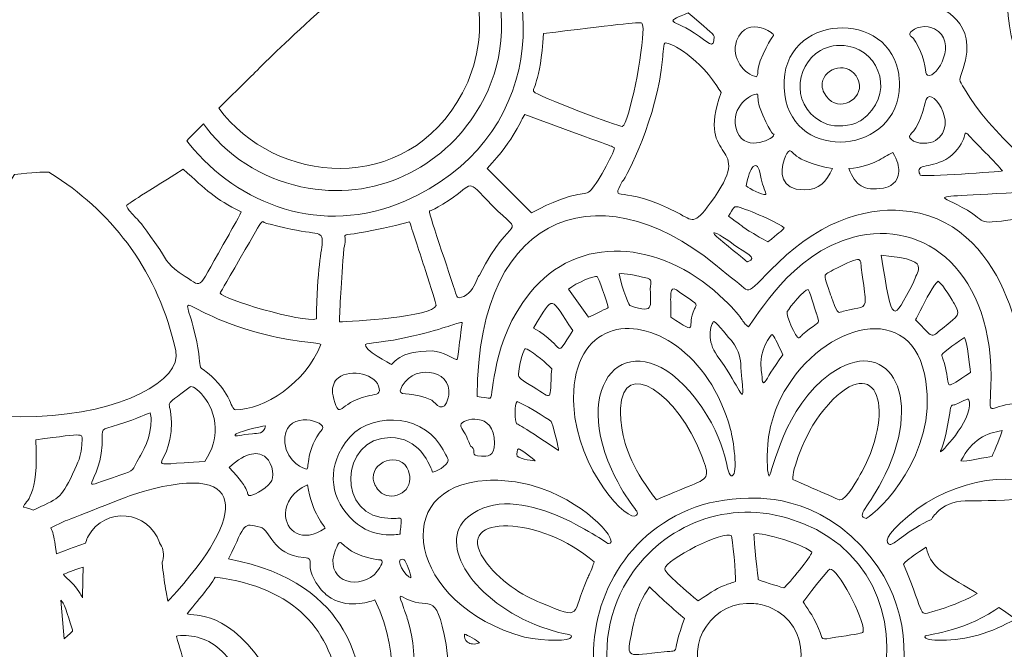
# Model space of a CAD drawing. Header units: inches. Extents: x 11 to 851, y 149 to 714.
# Tile 5 of 7: x 424 to 668, y 386 to 542. Entities that reach past the tile are written whole.
import ezdxf

# ---------------------------------------------------------------- set-up
doc = ezdxf.new("R2010")
doc.units = ezdxf.units.IN
doc.header["$MEASUREMENT"] = 0
doc.layers.add('Layer 1', color=7, linetype='Continuous')

msp = doc.modelspace()

# ---------------------------------------------------------------- linework, layer by layer
at = {"layer": 'Layer 1', "lineweight": 0}
for points, knots in [([(667.61, 585.02), (649.82, 564.83), (652.15, 546.3), (651.71, 545.51), (652.14, 544.76), (662.35, 541.54), (658.27, 529.71), (657.19, 526.7), (657.09, 527.13), (658.59, 524.66), (665.15, 513.47), (678.7, 502.18), (684.83, 499.07), (692.25, 494.23), (689.77, 494.33), (706.44, 496.91), (699.77, 500.8), (693.93, 504.96), (688.97, 509.33), (662.2, 532.93), (661.24, 562.6), (695.26, 586.91), (695.36, 587.02), (699.13, 589.81), (699.13, 589.71), (699.34, 590.46), (695.26, 590.89), (688.48, 598.2), (685.36, 601.64), (686.65, 601.43), (683.43, 599.06), (676.9, 594.42), (671.72, 589.68), (667.61, 585.02)], [0, 0, 0, 0, 1, 1, 1, 2, 2, 2, 3, 3, 3, 4, 4, 4, 5, 5, 5, 6, 6, 6, 7, 7, 7, 8, 8, 8, 9, 9, 9, 10, 10, 10, 11, 11, 11, 11]), ([(531.13, 570.2), (531.13, 570.2), (531.81, 569.52), (531.81, 569.52), (535.58, 565.58), (538.76, 560.58), (541.07, 554.44), (545.57, 542.51), (543.96, 530.41), (538.42, 520.6), (530.33, 506.27), (513.83, 496.84), (495.7, 500.03), (485.89, 501.73), (476.77, 506.75), (470.39, 515.02), (470.39, 515.02), (469.67, 516.02), (469.67, 516.02), (469.67, 516.02), (466.04, 512.34), (466.04, 512.34), (466.04, 512.34), (465.55, 511.81), (465.55, 511.81), (465.55, 511.81), (466.14, 511.05), (466.14, 511.05), (478.3, 495.98), (499.04, 487.87), (519.67, 496.81), (553.8, 511.56), (556.96, 550.74), (535.68, 572.82), (535.68, 572.82), (535.29, 573.2), (535.29, 573.2), (535.29, 573.2), (531.13, 570.2), (531.13, 570.2)], [0, 0, 0, 0, 1, 1, 1, 2, 2, 2, 3, 3, 3, 4, 4, 4, 5, 5, 5, 6, 6, 6, 7, 7, 7, 8, 8, 8, 9, 9, 9, 10, 10, 10, 11, 11, 11, 12, 12, 12, 13, 13, 13, 13]), ([(526.41, 566.71), (526.41, 566.71), (524.69, 565.42), (524.69, 565.42), (499.58, 546.42), (484.84, 531.1), (481.16, 527.47), (481.16, 527.47), (473.5, 519.85), (473.5, 519.85), (473.5, 519.85), (473.5, 519.85), (473.5, 519.85), (487.34, 501.01), (520.03, 497.59), (533.97, 523.69), (541.5, 537.88), (539.03, 555.3), (526.55, 566.59), (526.55, 566.59), (526.41, 566.71), (526.41, 566.71)], [0, 0, 0, 0, 1, 1, 1, 2, 2, 2, 3, 3, 3, 4, 4, 4, 5, 5, 5, 6, 6, 6, 7, 7, 7, 7]), ([(642.46, 525.62), (642.47, 526.88), (642.35, 528.05), (642.13, 529.14), (638.77, 545.45), (611.25, 542.81), (613.97, 523.26), (616.34, 506.05), (642.36, 508.42), (642.46, 525.62)], [0, 0, 0, 0, 1, 1, 1, 2, 2, 2, 3, 3, 3, 3]), ([(596.44, 537.67), (596.23, 538.42), (594.19, 539.92), (589.99, 543.58), (587.31, 542.4), (586.17, 541.99), (586.23, 541.59), (586.3, 541.07), (588.34, 540.58), (591.61, 538.53), (595.05, 536.27), (596.44, 534.12), (596.44, 537.67)], [0, 0, 0, 0, 1, 1, 1, 2, 2, 2, 3, 3, 3, 4, 4, 4, 4]), ([(578.79, 539.62), (578.77, 540.38), (578.68, 540.86), (578.49, 541), (578.16, 541.43), (570.96, 540.46), (554.08, 538.42), (553.33, 525.84), (551.07, 524.66), (551.71, 524.01), (552.25, 522.94), (573, 515.3), (573.65, 515.3), (575.34, 516.05), (578.93, 534.34), (578.79, 539.62)], [0, 0, 0, 0, 1, 1, 1, 2, 2, 2, 3, 3, 3, 4, 4, 4, 5, 5, 5, 5]), ([(611.2, 537.99), (611.2, 538.01), (611.19, 538.04), (611.17, 538.1), (611.08, 538.47), (609.75, 539.42), (608.1, 539.85), (605.97, 540.41), (603.3, 540.1), (602.03, 536.59), (600.53, 532.4), (604.08, 528.1), (606.98, 527.67), (607.95, 529.17), (606.34, 528.31), (608.59, 533.26), (610.85, 538.06), (611.22, 537.83), (611.2, 537.99)], [0, 0, 0, 0, 1, 1, 1, 2, 2, 2, 3, 3, 3, 4, 4, 4, 5, 5, 5, 6, 6, 6, 6]), ([(651.14, 539.55), (650.94, 539.65), (650.74, 539.74), (650.53, 539.82), (647.91, 540.82), (645.19, 539.28), (645.04, 538.37), (645.03, 538.31), (645.03, 538.26), (645.04, 538.2), (645.26, 537.34), (645.58, 537.99), (646.55, 536.27), (649.34, 531.32), (648.59, 528.31), (649.45, 528.1), (651.85, 527.16), (657.07, 536.61), (651.14, 539.55)], [0, 0, 0, 0, 1, 1, 1, 2, 2, 2, 3, 3, 3, 4, 4, 4, 5, 5, 5, 6, 6, 6, 6]), ([(597.11, 525.46), (591.71, 533.47), (584.69, 536.56), (584.19, 536.05), (583.86, 535.73), (583.65, 532.07), (583.65, 531.97), (582.25, 517.67), (574.83, 502.83), (573.65, 501.65), (570.53, 495.95), (573.33, 501.32), (587.41, 493.9), (591.28, 491.86), (591.39, 490.79), (595.48, 496.27), (607.41, 512.51), (591.5, 505.19), (598.16, 523.8), (597.82, 524.37), (597.47, 524.93), (597.11, 525.46)], [0, 0, 0, 0, 1, 1, 1, 2, 2, 2, 3, 3, 3, 4, 4, 4, 5, 5, 5, 6, 6, 6, 7, 7, 7, 7]), ([(632.56, 516.63), (630.24, 515.29), (626.53, 515.23), (624.61, 515.84), (615.37, 519.28), (616.24, 530.47), (622.86, 534.23), (624.71, 535.28), (627.01, 535.75), (629.67, 535.3), (637.73, 533.9), (641.5, 522.93), (633, 516.91), (632.86, 516.81), (632.71, 516.72), (632.56, 516.63)], [0, 0, 0, 0, 1, 1, 1, 2, 2, 2, 3, 3, 3, 4, 4, 4, 5, 5, 5, 5]), ([(632.54, 525.5), (632.5, 526.27), (632.25, 527.07), (631.71, 527.88), (628.98, 531.93), (623.04, 529.39), (623.26, 525.45), (623.29, 524.88), (623.44, 524.29), (623.75, 523.69), (626.48, 518.52), (632.72, 521.38), (632.54, 525.5)], [0, 0, 0, 0, 1, 1, 1, 2, 2, 2, 3, 3, 3, 4, 4, 4, 4]), ([(644.97, 512.82), (644.96, 512.63), (645.08, 512.44), (645.37, 512.18), (646.76, 510.78), (649.99, 511), (651.39, 511.86), (657.73, 515.73), (649.67, 526.81), (648.81, 521.21), (647.44, 514.92), (645.34, 513.78), (645.01, 513), (644.98, 512.94), (644.97, 512.88), (644.97, 512.82)], [0, 0, 0, 0, 1, 1, 1, 2, 2, 2, 3, 3, 3, 4, 4, 4, 5, 5, 5, 5]), ([(611.28, 513.41), (611.05, 513.43), (610.13, 513.97), (607.73, 520.25), (607.2, 521.64), (607.41, 522.93), (607.2, 523.37), (605.48, 523.58), (600.64, 520.03), (601.82, 515.19), (603.32, 508.31), (610.96, 512.29), (611.17, 513.04), (611.28, 513.39), (611.35, 513.42), (611.33, 513.41), (611.33, 513.41), (611.31, 513.4), (611.28, 513.41)], [0, 0, 0, 0, 1, 1, 1, 2, 2, 2, 3, 3, 3, 4, 4, 4, 5, 5, 5, 6, 6, 6, 6]), ([(414.13, 497.57), (412.53, 497.56), (411.22, 497.93), (410.55, 498.17), (405.97, 499.85), (408.71, 499.95), (398.06, 511.13), (398.06, 511.13), (392.76, 516.64), (392.76, 516.64), (392.76, 516.64), (391.3, 516.84), (391.3, 516.84), (390.44, 516.95), (389.79, 517.02), (389.57, 517.02), (376.67, 518.1), (378.93, 518.74), (378.6, 515.3), (376.13, 491.75), (370.86, 497.13), (378.5, 493.69), (378.5, 493.69), (400, 483.58), (405.7, 480.89), (406.13, 481.11), (411.08, 485.84), (416.88, 482.72), (422.37, 479.82), (423.87, 471.54), (417.63, 467.35), (412.69, 464.01), (405.7, 466.38), (403.98, 472.51), (402.9, 476.16), (405.49, 474.87), (399.57, 477.78), (399.57, 477.78), (372.69, 490.36), (372.15, 490.57), (364.3, 475.73), (360.65, 473.37), (358.39, 470.25), (402.37, 427.35), (466.02, 444.87), (462.79, 459.6), (458.52, 479.13), (447.51, 493.42), (433.08, 502.86), (433.08, 502.86), (431.28, 504.01), (431.28, 504.01), (431.28, 504.01), (430.84, 504.02), (430.84, 504.02), (429.68, 504.02), (427.48, 503.91), (422.77, 503.41), (420.24, 498.74), (416.79, 497.61), (414.13, 497.57)], [0, 0, 0, 0, 1, 1, 1, 2, 2, 2, 3, 3, 3, 4, 4, 4, 5, 5, 5, 6, 6, 6, 7, 7, 7, 8, 8, 8, 9, 9, 9, 10, 10, 10, 11, 11, 11, 12, 12, 12, 13, 13, 13, 14, 14, 14, 15, 15, 15, 16, 16, 16, 17, 17, 17, 18, 18, 18, 19, 19, 19, 20, 20, 20, 20]), ([(549.46, 518.31), (548.38, 517.02), (547.31, 512.72), (540.1, 504.87), (540.1, 504.87), (551.07, 493.9), (551.07, 493.9), (562.36, 499.82), (563.86, 497.88), (565.58, 499.28), (567.09, 500.57), (571.5, 508.53), (571.71, 510.03), (570.85, 510.57), (571.28, 510.25), (549.46, 518.31)], [0, 0, 0, 0, 1, 1, 1, 2, 2, 2, 3, 3, 3, 4, 4, 4, 5, 5, 5, 5]), ([(647.28, 504.33), (647.29, 504.05), (647.4, 503.7), (647.62, 503.26), (648.59, 502.72), (667.19, 504.12), (668.05, 504.33), (668.05, 504.44), (660.85, 511.97), (660.74, 511.97), (657.41, 515.62), (660.1, 513.04), (656.23, 508.96), (652.27, 504.82), (647.25, 506.28), (647.28, 504.33)], [0, 0, 0, 0, 1, 1, 1, 2, 2, 2, 3, 3, 3, 4, 4, 4, 5, 5, 5, 5]), ([(613.8, 507.04), (612.83, 504.18), (612.75, 499.6), (618.81, 499.6), (622.46, 499.6), (624.4, 501.65), (625.8, 504.87), (615.26, 507.02), (616.23, 509.49), (615.15, 509.28), (614.85, 509.28), (614.23, 508.33), (613.8, 507.04)], [0, 0, 0, 0, 1, 1, 1, 2, 2, 2, 3, 3, 3, 4, 4, 4, 4]), ([(629.88, 504.87), (631.6, 500.68), (633.43, 499.28), (638.48, 500.03), (639.96, 500.25), (642.2, 501.44), (642.31, 504.15), (642.35, 505.39), (641.96, 506.93), (640.85, 508.85), (638.05, 507.77), (636.55, 505.52), (629.88, 504.87)], [0, 0, 0, 0, 1, 1, 1, 2, 2, 2, 3, 3, 3, 4, 4, 4, 4]), ([(609.26, 498.71), (609.17, 499.48), (608.23, 500.99), (607.95, 503.15), (607.2, 507.99), (605.15, 505.09), (604.4, 500.57), (605.15, 499.82), (608.38, 498.42), (609.24, 498.42), (609.27, 498.5), (609.27, 498.6), (609.26, 498.71)], [0, 0, 0, 0, 1, 1, 1, 2, 2, 2, 3, 3, 3, 4, 4, 4, 4]), ([(450.54, 495.62), (452.79, 491.86), (451.83, 495.19), (458.82, 484.76), (460.86, 481.75), (460.64, 481), (465.16, 478.1), (469.89, 475.09), (467.74, 474.34), (476.02, 488.53), (476.02, 488.85), (478.38, 492.4), (479.03, 494.12), (472.36, 497.45), (470.54, 499.39), (464.62, 504.76), (453.12, 497.45), (451.18, 496.38), (450.54, 495.62)], [0, 0, 0, 0, 1, 1, 1, 2, 2, 2, 3, 3, 3, 4, 4, 4, 5, 5, 5, 6, 6, 6, 6]), ([(706.56, 431.01), (706.56, 431.01), (707.18, 431.25), (707.18, 431.25), (708.42, 431.77), (709.65, 432.31), (710.87, 432.88), (710.87, 432.88), (712.45, 433.66), (712.45, 433.66), (712.45, 433.66), (712.38, 433.82), (712.38, 433.82), (706.99, 445.91), (695.4, 454.39), (681.71, 453.05), (677.08, 452.62), (674.61, 450.9), (673.86, 453.8), (673.54, 454.87), (670.96, 490.46), (645.15, 494.23), (635.47, 495.62), (623.97, 492.72), (612.25, 481.43), (602.79, 472.29), (606.77, 473.8), (599.56, 478.64), (569.99, 505.19), (537.63, 495.62), (537.63, 448.31), (540.64, 447.88), (540.85, 447.78), (540.85, 447.88), (541.82, 448.42), (541.07, 462.08), (550.64, 473.9), (562.68, 488.96), (583, 486.92), (597.73, 473.47), (604.29, 467.45), (603.11, 466.81), (604.94, 465.63), (606.98, 467.67), (615.26, 483.69), (631.07, 487.88), (648.7, 492.51), (666.12, 479.28), (665.15, 450.68), (664.83, 442.62), (664.18, 445.84), (671.06, 446.59), (687.96, 448.39), (700.67, 441.81), (706.35, 431.42), (706.35, 431.42), (706.56, 431.01), (706.56, 431.01)], [0, 0, 0, 0, 1, 1, 1, 2, 2, 2, 3, 3, 3, 4, 4, 4, 5, 5, 5, 6, 6, 6, 7, 7, 7, 8, 8, 8, 9, 9, 9, 10, 10, 10, 11, 11, 11, 12, 12, 12, 13, 13, 13, 14, 14, 14, 15, 15, 15, 16, 16, 16, 17, 17, 17, 18, 18, 18, 19, 19, 19, 19]), ([(528.8, 484.5), (530.4, 479.71), (532.04, 474.93), (532.04, 474.66), (532.58, 472.94), (532.58, 472.4), (534.3, 473.15), (536.31, 474.04), (537, 476.08), (537.58, 477.4), (537.77, 477.84), (537.95, 478.21), (538.17, 478.42), (546.34, 494.76), (550.1, 486.92), (541.28, 495.84), (534.51, 502.72), (537.09, 501.22), (530.64, 497.02), (526.02, 494.01), (525.91, 494.55), (525.8, 494.33), (525.64, 494.07), (527.2, 489.28), (528.8, 484.5)], [0, 0, 0, 0, 1, 1, 1, 2, 2, 2, 3, 3, 3, 4, 4, 4, 5, 5, 5, 6, 6, 6, 7, 7, 7, 8, 8, 8, 8]), ([(653.67, 497.62), (653.81, 497.12), (657.06, 496.14), (660.63, 493.69), (664.72, 490.79), (661.06, 491.22), (679.56, 493.26), (680.97, 493.42), (681.87, 493.42), (681.96, 493.67), (682.12, 494.11), (680.04, 495.27), (674.4, 499.17), (658.43, 498.08), (653.49, 498.25), (653.67, 497.62)], [0, 0, 0, 0, 1, 1, 1, 2, 2, 2, 3, 3, 3, 4, 4, 4, 5, 5, 5, 5]), ([(499.17, 486.97), (499.19, 489.82), (496.88, 488.08), (486.23, 491.11), (483.01, 491.11), (486.13, 495.09), (478.81, 482.61), (474.7, 475.52), (473.92, 474.29), (473.83, 474.03), (473.79, 473.94), (473.84, 473.96), (473.87, 473.91), (474.3, 472.51), (494.19, 466.59), (497.74, 467.56), (497.74, 479.74), (499.16, 484.75), (499.17, 486.97)], [0, 0, 0, 0, 1, 1, 1, 2, 2, 2, 3, 3, 3, 4, 4, 4, 5, 5, 5, 6, 6, 6, 6]), ([(613.13, 490.69), (610.57, 492.27), (602.57, 495.69), (601.82, 495.41), (601.6, 495.52), (601.17, 495.09), (599.99, 493.04), (605.37, 489.28), (603.11, 490.46), (609.78, 486.7), (612.36, 488.74), (613.22, 489.39), (613.86, 490.14), (613.75, 490.28), (613.5, 490.46), (613.13, 490.69)], [0, 0, 0, 0, 1, 1, 1, 2, 2, 2, 3, 3, 3, 4, 4, 4, 5, 5, 5, 5]), ([(504.76, 486.04), (504.71, 485.76), (504.63, 485.44), (504.51, 485.09), (503.97, 476.81), (503.44, 469.93), (503.44, 466.81), (506.34, 466.92), (526.77, 468.1), (527.41, 470.89), (527.36, 471.49), (526.18, 475.25), (524.78, 479.58), (523.38, 483.9), (521.77, 488.8), (520.86, 491.65), (500.59, 486.51), (505.57, 490.25), (504.76, 486.04)], [0, 0, 0, 0, 1, 1, 1, 2, 2, 2, 3, 3, 3, 4, 4, 4, 5, 5, 5, 6, 6, 6, 6]), ([(604.72, 481.75), (607.73, 482.72), (603.97, 484.01), (601.28, 486.05), (598.66, 488), (596.5, 489.2), (596.35, 488.92), (596.27, 488.76), (596.9, 488.07), (598.59, 486.7), (606.87, 479.93), (604.19, 482.18), (604.72, 481.75)], [0, 0, 0, 0, 1, 1, 1, 2, 2, 2, 3, 3, 3, 4, 4, 4, 4]), ([(633.94, 472.55), (633.9, 473.81), (633.58, 475.81), (633.11, 479.07), (632.57, 482.83), (633.97, 483.69), (626.01, 479.71), (624.47, 478.9), (623.89, 478.73), (623.98, 477.82), (624.04, 477.27), (624.35, 476.46), (624.83, 475.09), (624.94, 474.87), (625.8, 472.29), (625.9, 472.08), (627.19, 468.53), (627.19, 469.07), (628.59, 469.5), (632.73, 470.61), (634.03, 469.78), (633.94, 472.55)], [0, 0, 0, 0, 1, 1, 1, 2, 2, 2, 3, 3, 3, 4, 4, 4, 5, 5, 5, 6, 6, 6, 7, 7, 7, 7]), ([(647.19, 480.17), (647.24, 481.72), (645.41, 482.63), (637.95, 483.37), (640.74, 465.52), (640.74, 466.81), (645.9, 476.59), (646.47, 478.09), (647.17, 479.24), (647.19, 480.17)], [0, 0, 0, 0, 1, 1, 1, 2, 2, 2, 3, 3, 3, 3]), ([(475.78, 448.04), (476.7, 446.26), (476.94, 445.09), (477.63, 444.98), (484.62, 444.98), (495.05, 451.54), (498.81, 461.22), (497.09, 461.97), (492.68, 461.54), (483.33, 464.12), (460.86, 470.36), (465.16, 477.24), (468.28, 460.36), (469.03, 456.27), (468.39, 455.84), (469.57, 454.98), (472.67, 452.72), (474.34, 450.57), (475.34, 448.84), (475.51, 448.56), (475.65, 448.3), (475.78, 448.04)], [0, 0, 0, 0, 1, 1, 1, 2, 2, 2, 3, 3, 3, 4, 4, 4, 5, 5, 5, 6, 6, 6, 7, 7, 7, 7]), ([(570.1, 470.36), (569.89, 471.97), (567.63, 477.99), (567.41, 478.1), (566.77, 478.42), (562.25, 476.49), (560.32, 474.98), (560.32, 474.98), (565.26, 467.99), (565.26, 467.99), (569.03, 469.82), (569.89, 470.14), (570.1, 470.36)], [0, 0, 0, 0, 1, 1, 1, 2, 2, 2, 3, 3, 3, 4, 4, 4, 4]), ([(572.9, 478.74), (572.9, 477.24), (575.15, 471.32), (575.48, 470.89), (582.36, 468.42), (580.32, 471.32), (580.64, 475.73), (580.75, 477.13), (581.5, 477.45), (577.95, 478.1), (577.84, 478.21), (573.97, 479.07), (572.9, 478.74)], [0, 0, 0, 0, 1, 1, 1, 2, 2, 2, 3, 3, 3, 4, 4, 4, 4]), ([(647.59, 469.55), (647.11, 468.62), (646.71, 467.83), (646.44, 467.35), (651.17, 462.72), (649.88, 462.62), (653.11, 465.2), (657.41, 468.74), (657.73, 468.42), (656.01, 471.43), (655.9, 471.54), (653.32, 476.16), (652.03, 476.92), (651.06, 476.35), (649.01, 472.34), (647.59, 469.55)], [0, 0, 0, 0, 1, 1, 1, 2, 2, 2, 3, 3, 3, 4, 4, 4, 5, 5, 5, 5]), ([(585.66, 472.86), (585.64, 471.73), (585.69, 470.14), (585.69, 467.99), (593.11, 463.15), (589.35, 465.73), (591.61, 470.03), (591.81, 470.44), (591.96, 470.69), (591.97, 470.92), (591.99, 471.31), (591.59, 471.63), (590.31, 472.51), (586.28, 475.33), (585.7, 476.22), (585.66, 472.86)], [0, 0, 0, 0, 1, 1, 1, 2, 2, 2, 3, 3, 3, 4, 4, 4, 5, 5, 5, 5]), ([(622.33, 467.15), (622.3, 467.51), (622.06, 467.99), (621.82, 468.96), (621.82, 468.64), (620.53, 473.37), (619.78, 474.87), (618.92, 474.87), (615.15, 470.46), (614.61, 469.39), (614.08, 468.42), (616.87, 462.83), (617.41, 462.83), (617.73, 462.83), (618.27, 463.69), (619.67, 464.77), (621.82, 466.31), (622.37, 466.55), (622.33, 467.15)], [0, 0, 0, 0, 1, 1, 1, 2, 2, 2, 3, 3, 3, 4, 4, 4, 5, 5, 5, 6, 6, 6, 6]), ([(551.61, 465.3), (555.91, 462.83), (557.12, 460.81), (557.87, 460.34), (558.62, 459.87), (558.92, 460.95), (561.39, 464.66), (555.69, 472.94), (556.88, 474.12), (551.61, 465.3)], [0, 0, 0, 0, 1, 1, 1, 2, 2, 2, 3, 3, 3, 3]), ([(613.86, 449.51), (611.68, 445.64), (610.18, 441.23), (609.78, 436.49), (609.45, 432.29), (609.67, 428.96), (610.1, 428.53), (610.85, 429.28), (613.86, 445.84), (625.26, 453.91), (639.13, 463.8), (648.81, 449.5), (638.91, 428.96), (634.72, 420.25), (631.5, 418.75), (634.18, 417.99), (637.41, 419.82), (651.82, 433.69), (649.02, 452.08), (645.88, 472.96), (623.35, 466.3), (613.86, 449.51)], [0, 0, 0, 0, 1, 1, 1, 2, 2, 2, 3, 3, 3, 4, 4, 4, 5, 5, 5, 6, 6, 6, 7, 7, 7, 7]), ([(561.56, 447.93), (561.56, 447.32), (561.58, 446.7), (561.61, 446.06), (562.36, 430.25), (575.26, 416.49), (577.2, 418.85), (578.17, 420.04), (575.26, 420.79), (570.96, 430.25), (560.53, 453.05), (576.55, 467.56), (591.82, 447.78), (600.64, 436.38), (599.13, 428.1), (600.96, 428.64), (602.46, 429.07), (601.17, 437.78), (600.53, 440.14), (595.29, 459.22), (580.22, 468.02), (570.43, 464.36), (565.28, 462.44), (561.59, 457.07), (561.56, 447.93)], [0, 0, 0, 0, 1, 1, 1, 2, 2, 2, 3, 3, 3, 4, 4, 4, 5, 5, 5, 6, 6, 6, 7, 7, 7, 8, 8, 8, 8]), ([(603.55, 449.74), (603.53, 450.73), (603.35, 452.59), (603.11, 455.52), (602.89, 457.99), (603, 459.07), (600.74, 462.19), (600.42, 462.29), (597.2, 466.7), (596.34, 466.92), (596.09, 466.8), (595.44, 465.45), (595.46, 463.55), (595.47, 462.07), (595.88, 460.26), (597.2, 458.42), (602.28, 451.57), (603.61, 446.77), (603.55, 449.74)], [0, 0, 0, 0, 1, 1, 1, 2, 2, 2, 3, 3, 3, 4, 4, 4, 5, 5, 5, 6, 6, 6, 6]), ([(518.45, 458.02), (519.83, 458.83), (522.2, 459.6), (526.45, 459.6), (529.14, 459.6), (532.15, 457.24), (532.68, 457.45), (532.68, 457.45), (532.98, 459.55), (533.27, 461.76), (533.57, 463.96), (533.87, 466.27), (533.87, 466.7), (532.36, 466.59), (530.1, 465.3), (521.82, 463.37), (514.4, 461.54), (510.32, 461.65), (509.89, 461.22), (509.14, 460.14), (516.23, 456.27), (516.34, 456.27), (516.66, 456.38), (517.07, 457.21), (518.45, 458.02)], [0, 0, 0, 0, 1, 1, 1, 2, 2, 2, 3, 3, 3, 4, 4, 4, 5, 5, 5, 6, 6, 6, 7, 7, 7, 8, 8, 8, 8]), ([(613.54, 458.64), (612.03, 461.86), (611.28, 463.37), (610.85, 463.69), (610.64, 463.58), (607.3, 459.93), (608.16, 454.77), (608.7, 449.18), (608.27, 451.65), (613.54, 458.64)], [0, 0, 0, 0, 1, 1, 1, 2, 2, 2, 3, 3, 3, 3]), ([(660.1, 454.23), (659.77, 456.16), (659.34, 461.75), (658.59, 462.94), (657.62, 462.4), (653.11, 459.17), (653, 458.64), (652.89, 458.31), (653.22, 458.31), (654.08, 454.55), (655.04, 450.36), (653.32, 449.93), (660.1, 454.23)], [0, 0, 0, 0, 1, 1, 1, 2, 2, 2, 3, 3, 3, 4, 4, 4, 4]), ([(550.86, 459.57), (550.22, 459.98), (549.7, 460.22), (549.46, 460.14), (549.24, 460.03), (548.27, 457.24), (547.84, 453.91), (547.74, 453.05), (548.7, 452.29), (551.5, 450.68), (556.77, 447.56), (555.48, 446.81), (556.12, 455.2), (555.88, 455.52), (552.8, 458.32), (550.86, 459.57)], [0, 0, 0, 0, 1, 1, 1, 2, 2, 2, 3, 3, 3, 4, 4, 4, 5, 5, 5, 5]), ([(615.95, 427.9), (615.96, 427.79), (615.98, 427.71), (616.01, 427.67), (616.23, 427.56), (627.52, 422.62), (627.62, 422.62), (629.24, 422.51), (632.36, 428.21), (633.11, 429.61), (642.03, 446.16), (636.23, 460.36), (623.65, 444.98), (618.4, 438.53), (615.81, 429.53), (615.95, 427.9)], [0, 0, 0, 0, 1, 1, 1, 2, 2, 2, 3, 3, 3, 4, 4, 4, 5, 5, 5, 5]), ([(594.58, 429.17), (594.66, 430.16), (594.13, 431.55), (593.22, 433.91), (587.57, 448.82), (573.7, 458.43), (573.23, 445.29), (573.18, 443.93), (573.28, 442.33), (573.54, 440.47), (574.19, 435.73), (576.66, 429.5), (582.14, 422.62), (591.16, 426.76), (594.39, 426.98), (594.58, 429.17)], [0, 0, 0, 0, 1, 1, 1, 2, 2, 2, 3, 3, 3, 4, 4, 4, 5, 5, 5, 5]), ([(503.16, 452.92), (502.16, 452.11), (501.56, 450.88), (501.73, 449.16), (501.78, 448.7), (501.88, 448.2), (502.04, 447.67), (503.65, 442.29), (503.11, 446.59), (510.32, 448.42), (512.04, 448.85), (513.65, 448.64), (513.33, 450.25), (512.8, 453.88), (506.16, 455.33), (503.16, 452.92)], [0, 0, 0, 0, 1, 1, 1, 2, 2, 2, 3, 3, 3, 4, 4, 4, 5, 5, 5, 5]), ([(530.56, 448.65), (531.55, 455.3), (520.78, 456.69), (518.49, 449.71), (518.49, 448.31), (521.93, 449.61), (526.34, 447.35), (527.31, 446.59), (529.35, 443.69), (530.43, 447.99), (530.48, 448.22), (530.53, 448.44), (530.56, 448.65)], [0, 0, 0, 0, 1, 1, 1, 2, 2, 2, 3, 3, 3, 4, 4, 4, 4]), ([(459.29, 431.9), (459.42, 431.17), (461.73, 431.78), (470, 432.19), (471.99, 435.15), (472.67, 437.99), (472.59, 440.53), (472.38, 447), (467.19, 451.45), (466.34, 450.68), (459.03, 444.98), (461.61, 448.21), (461.72, 441.86), (461.78, 435.29), (459.13, 432.73), (459.29, 431.9)], [0, 0, 0, 0, 1, 1, 1, 2, 2, 2, 3, 3, 3, 4, 4, 4, 5, 5, 5, 5]), ([(652.68, 434.55), (653.22, 434.77), (661.49, 443.58), (659.56, 447.67), (659.02, 447.67), (656.87, 446.49), (656.23, 446.27), (655.37, 446.06), (655.26, 446.49), (654.94, 444.12), (653.43, 434.98), (652.57, 435.3), (652.68, 434.55)], [0, 0, 0, 0, 1, 1, 1, 2, 2, 2, 3, 3, 3, 4, 4, 4, 4]), ([(499.29, 440.54), (499.36, 442.56), (489.28, 444.98), (489.89, 436.81), (490.32, 431.97), (494.94, 430.14), (495.27, 430.25), (496.02, 430.57), (495.05, 435.09), (499.14, 440.14), (499.24, 440.27), (499.29, 440.4), (499.29, 440.54)], [0, 0, 0, 0, 1, 1, 1, 2, 2, 2, 3, 3, 3, 4, 4, 4, 4]), ([(518.77, 417.52), (518.75, 418.41), (518.25, 417.99), (516.23, 417.99), (502.47, 417.99), (503.33, 438.21), (516.12, 438.1), (519.61, 438.1), (522, 436.52), (523.6, 434.71), (525.67, 432.38), (526.43, 429.68), (526.55, 429.5), (527.09, 429.61), (530.32, 430.9), (530.43, 432.51), (530.43, 432.83), (529.57, 434.44), (528.27, 436.49), (523.44, 443.91), (510.43, 444.87), (504.84, 436.81), (500, 429.82), (501.39, 422.51), (506.99, 417.35), (511.93, 412.83), (517.52, 414.12), (518.49, 414.12), (518.61, 415.98), (518.78, 416.99), (518.77, 417.52)], [0, 0, 0, 0, 1, 1, 1, 2, 2, 2, 3, 3, 3, 4, 4, 4, 5, 5, 5, 6, 6, 6, 7, 7, 7, 8, 8, 8, 9, 9, 9, 10, 10, 10, 10]), ([(541.93, 436.7), (541.93, 444.87), (533.76, 442.83), (533.54, 441.22), (533.44, 440.47), (534.4, 439.82), (535.26, 437.67), (536.23, 435.84), (535.59, 436.16), (536.34, 435.73), (537.52, 434.98), (535.48, 433.48), (538.7, 433.48), (540.1, 433.48), (541.93, 433.26), (541.93, 436.7)], [0, 0, 0, 0, 1, 1, 1, 2, 2, 2, 3, 3, 3, 4, 4, 4, 5, 5, 5, 5]), ([(547.41, 441.54), (547.41, 441.54), (547.31, 441.97), (557.84, 434.87), (557.84, 435.44), (556.69, 440.2), (556.19, 441.67), (556.11, 441.88), (556.06, 442.02), (556.02, 442.08), (555.37, 442.72), (548.27, 447.02), (547.52, 447.02), (546.88, 446.59), (546.98, 441.97), (547.41, 441.54)], [0, 0, 0, 0, 1, 1, 1, 2, 2, 2, 3, 3, 3, 4, 4, 4, 5, 5, 5, 5]), ([(441.88, 426.67), (441.98, 426.14), (443.61, 426.96), (448.92, 428.75), (452.79, 430.04), (451.83, 429.71), (453.76, 433.26), (454.33, 433.83), (456.87, 438.59), (456.7, 442.58), (456.68, 443.15), (456.6, 443.7), (456.45, 444.23), (455.48, 443.91), (453.87, 443.05), (448.6, 441.33), (443.66, 439.71), (444.73, 441), (444.52, 436.27), (444.15, 430.28), (441.75, 427.36), (441.88, 426.67)], [0, 0, 0, 0, 1, 1, 1, 2, 2, 2, 3, 3, 3, 4, 4, 4, 5, 5, 5, 6, 6, 6, 7, 7, 7, 7]), ([(485.05, 441), (483.98, 441), (477.52, 439.28), (477.52, 438.75), (477.42, 438.1), (479.03, 438.85), (481.83, 439.07), (483.22, 439.18), (484.73, 438.96), (485.05, 441)], [0, 0, 0, 0, 1, 1, 1, 2, 2, 2, 3, 3, 3, 3]), ([(424.98, 420.82), (424.98, 420.82), (425.76, 420.65), (425.76, 420.65), (426.11, 420.56), (426.45, 420.44), (426.79, 420.31), (426.79, 420.31), (427.37, 420.04), (427.37, 420.04), (427.37, 420.04), (428.28, 420.48), (428.28, 420.48), (434.2, 423.28), (434.45, 423.1), (437.74, 430.25), (438.92, 432.83), (439.35, 434.01), (439.46, 436.27), (439.68, 439.5), (440.97, 439.18), (428.06, 437.56), (428.87, 423.05), (425.42, 422.42), (424.99, 420.9), (424.99, 420.9), (424.98, 420.82), (424.98, 420.82)], [0, 0, 0, 0, 1, 1, 1, 2, 2, 2, 3, 3, 3, 4, 4, 4, 5, 5, 5, 6, 6, 6, 7, 7, 7, 8, 8, 8, 9, 9, 9, 9]), ([(667.95, 439.82), (664.18, 439.28), (660.42, 437.67), (657.73, 432.29), (658.7, 432.08), (664.5, 433.26), (665.47, 433.48), (666.12, 435.09), (667.73, 438.53), (667.95, 439.82)], [0, 0, 0, 0, 1, 1, 1, 2, 2, 2, 3, 3, 3, 3]), ([(552.04, 432.29), (551.61, 432.83), (548.17, 435.41), (547.84, 435.3), (547.52, 435.2), (547.41, 434.01), (547.52, 433.48), (548.27, 432.72), (551.93, 432.29), (552.04, 432.29)], [0, 0, 0, 0, 1, 1, 1, 2, 2, 2, 3, 3, 3, 3]), ([(431.77, 415.69), (431.77, 415.69), (431.79, 415.65), (431.79, 415.65), (432.24, 414.76), (432.57, 413.59), (432.89, 411.48), (432.89, 411.48), (433.18, 409.23), (433.18, 409.23), (433.18, 409.23), (436.63, 410.58), (436.63, 410.58), (437.88, 411.04), (439.14, 411.49), (440.4, 411.91), (440.4, 411.91), (440.41, 411.91), (440.41, 411.91), (440.41, 411.91), (440.47, 412.14), (440.47, 412.14), (440.63, 412.72), (440.84, 413.21), (441.09, 413.67), (445.12, 420.98), (456.14, 420.09), (458.72, 412.04), (458.72, 412.04), (458.74, 411.97), (458.74, 411.97), (458.74, 411.97), (459.04, 411.56), (459.04, 411.56), (459.77, 410.43), (459.89, 409.07), (459.55, 407.55), (459.55, 407.55), (459.43, 407.14), (459.43, 407.14), (459.43, 407.14), (459.53, 405.96), (459.53, 405.96), (459.76, 403.79), (460.05, 401.74), (460.4, 399.76), (460.4, 399.76), (460.84, 397.46), (460.84, 397.46), (460.84, 397.46), (461.35, 398), (461.35, 398), (480.85, 419.11), (481.38, 433.18), (452.04, 423.91), (451.93, 423.91), (435.27, 417.35), (435.16, 417.35), (435.16, 417.35), (431.77, 415.69), (431.77, 415.69)], [0, 0, 0, 0, 1, 1, 1, 2, 2, 2, 3, 3, 3, 4, 4, 4, 5, 5, 5, 6, 6, 6, 7, 7, 7, 8, 8, 8, 9, 9, 9, 10, 10, 10, 11, 11, 11, 12, 12, 12, 13, 13, 13, 14, 14, 14, 15, 15, 15, 16, 16, 16, 17, 17, 17, 18, 18, 18, 19, 19, 19, 20, 20, 20, 20]), ([(485.14, 433.19), (483.45, 434.66), (480.5, 434.76), (476.02, 430.68), (481.83, 424.66), (480.11, 424.01), (481.07, 423.69), (481.61, 423.48), (484.84, 425.09), (486.34, 426.92), (487.31, 428.06), (487.04, 431.51), (485.14, 433.19)], [0, 0, 0, 0, 1, 1, 1, 2, 2, 2, 3, 3, 3, 4, 4, 4, 4]), ([(520.92, 427.87), (520.92, 428.15), (520.9, 428.44), (520.86, 428.75), (519.86, 435.01), (511.59, 432.69), (511.81, 428.07), (511.85, 427.21), (512.18, 426.28), (512.9, 425.31), (515.22, 422.08), (520.84, 423.67), (520.92, 427.87)], [0, 0, 0, 0, 1, 1, 1, 2, 2, 2, 3, 3, 3, 4, 4, 4, 4]), ([(650.42, 417.8), (650.42, 417.8), (650.68, 418.22), (650.68, 418.22), (651.3, 419.12), (652.09, 419.93), (653.01, 420.59), (657.85, 424.03), (661.34, 420.92), (679.83, 423.85), (679.83, 423.85), (681.22, 424.09), (681.22, 424.09), (681.22, 424.09), (680.92, 424.34), (680.92, 424.34), (672.59, 430.39), (656.28, 428.45), (644.51, 418.53), (638.7, 413.69), (638.91, 411.86), (640.1, 411.54), (640.98, 411.39), (643.7, 414.45), (649.4, 417.31), (649.4, 417.31), (650.42, 417.8), (650.42, 417.8)], [0, 0, 0, 0, 1, 1, 1, 2, 2, 2, 3, 3, 3, 4, 4, 4, 5, 5, 5, 6, 6, 6, 7, 7, 7, 8, 8, 8, 9, 9, 9, 9]), ([(553.58, 425.46), (549.51, 426.88), (544.91, 427.72), (539.99, 427.46), (515.37, 426.17), (520.32, 396.6), (549.35, 388.53), (554.73, 387.56), (560.64, 387.46), (560.96, 388.53), (561.39, 389.5), (560.32, 388.64), (553.43, 391.11), (536.98, 397.13), (527.31, 411.76), (535.37, 418.42), (547.52, 428.42), (569.56, 411.86), (570.21, 411.76), (573.19, 411.76), (565.77, 421.19), (553.58, 425.46)], [0, 0, 0, 0, 1, 1, 1, 2, 2, 2, 3, 3, 3, 4, 4, 4, 5, 5, 5, 6, 6, 6, 7, 7, 7, 7]), ([(499.89, 415.63), (499.67, 416.27), (496.66, 419.07), (495.48, 426.38), (491.65, 424.65), (490.04, 421.79), (490.01, 419.25), (489.94, 415), (494.24, 411.6), (499.89, 415.63)], [0, 0, 0, 0, 1, 1, 1, 2, 2, 2, 3, 3, 3, 3]), ([(578.49, 412.6), (566.01, 400.61), (562.49, 380.61), (571.67, 365.23), (571.89, 364.86), (572.12, 364.49), (572.36, 364.13), (580.96, 350.9), (594.72, 345.31), (607.52, 346.17), (639.56, 348.53), (653.86, 384.77), (635.47, 408.21), (622.57, 424.88), (605.26, 422.94), (604.94, 423.05), (594.02, 422.97), (585.03, 418.89), (578.49, 412.6)], [0, 0, 0, 0, 1, 1, 1, 2, 2, 2, 3, 3, 3, 4, 4, 4, 5, 5, 5, 6, 6, 6, 6]), ([(574.92, 402.62), (582.64, 415.26), (598.19, 422.95), (614.72, 418.1), (656.23, 405.84), (641.5, 342.73), (598.59, 350.36), (590.53, 351.76), (577.95, 357.57), (572.25, 372.19), (568.01, 383.02), (569.63, 393.98), (574.92, 402.62)], [0, 0, 0, 0, 1, 1, 1, 2, 2, 2, 3, 3, 3, 4, 4, 4, 4]), ([(566.23, 405.97), (566.38, 406.36), (566.53, 406.78), (566.66, 407.24), (553.65, 418.64), (531.72, 419.39), (539.24, 407.99), (542.79, 402.62), (549.13, 398.75), (553.43, 397.03), (564.19, 392.73), (560.75, 393.8), (565.05, 403.16), (565.29, 403.88), (565.77, 404.79), (566.23, 405.97)], [0, 0, 0, 0, 1, 1, 1, 2, 2, 2, 3, 3, 3, 4, 4, 4, 5, 5, 5, 5]), ([(504.36, 390.37), (509.87, 380.93), (508.9, 371.26), (509.57, 369.93), (509.78, 369.82), (514.4, 368.53), (514.62, 368.64), (515.16, 368.86), (519.57, 383.16), (512.25, 397.78), (511.56, 397.6), (506.1, 395.37), (501.37, 398.23), (500.28, 398.89), (499.22, 399.82), (498.28, 401.11), (494.08, 406.92), (497.95, 407.99), (494.62, 408.32), (486.45, 409.07), (486.45, 415.2), (483.76, 415.84), (479.24, 416.81), (480.43, 417.24), (475.91, 407.99), (491.86, 404.94), (500.07, 397.72), (504.36, 390.37)], [0, 0, 0, 0, 1, 1, 1, 2, 2, 2, 3, 3, 3, 4, 4, 4, 5, 5, 5, 6, 6, 6, 7, 7, 7, 8, 8, 8, 9, 9, 9, 9]), ([(514.03, 407.14), (514.04, 407.27), (514.03, 407.38), (513.97, 407.46), (513.54, 408.1), (513.65, 407.24), (509.24, 408.64), (503.01, 410.79), (504.08, 414.23), (502.47, 410.25), (499.46, 402.94), (507.42, 400.04), (512.04, 404.02), (512.42, 404.39), (513.94, 406.25), (514.03, 407.14)], [0, 0, 0, 0, 1, 1, 1, 2, 2, 2, 3, 3, 3, 4, 4, 4, 5, 5, 5, 5]), ([(584.19, 405.52), (584.19, 404.77), (586.77, 402.3), (592.47, 397.56), (599.45, 402.3), (599.78, 401.44), (601.71, 402.4), (601.93, 403.69), (600.96, 413.48), (600.74, 413.69), (599.13, 415.31), (584.19, 407.67), (584.19, 405.52)], [0, 0, 0, 0, 1, 1, 1, 2, 2, 2, 3, 3, 3, 4, 4, 4, 4]), ([(606.34, 414.12), (606.23, 412.62), (607.41, 402.94), (607.41, 402.83), (607.84, 402.62), (612.14, 401.22), (613.75, 400.79), (615.15, 401.87), (620.42, 408.53), (620.74, 409.61), (617.52, 412.29), (606.87, 414.88), (606.34, 414.12)], [0, 0, 0, 0, 1, 1, 1, 2, 2, 2, 3, 3, 3, 4, 4, 4, 4]), ([(661.77, 399.39), (661.77, 399.39), (661.02, 399.86), (661.02, 399.86), (657.08, 402.26), (654.73, 403.43), (652.63, 405.11), (650.94, 406.44), (649.87, 408.12), (649.33, 409.89), (649.33, 409.89), (649.1, 410.88), (649.1, 410.88), (649.1, 410.88), (647.45, 409.85), (647.45, 409.85), (646.04, 408.9), (644.69, 407.85), (643.43, 406.7), (649.24, 393.05), (646.76, 393.8), (651.28, 395.09), (654.56, 396), (658.02, 397.35), (661.18, 399.05), (661.18, 399.05), (661.77, 399.39), (661.77, 399.39)], [0, 0, 0, 0, 1, 1, 1, 2, 2, 2, 3, 3, 3, 4, 4, 4, 5, 5, 5, 6, 6, 6, 7, 7, 7, 8, 8, 8, 9, 9, 9, 9]), ([(439.65, 398.35), (439.65, 398.35), (439.72, 402.85), (439.72, 402.85), (439.72, 402.85), (439.81, 405.95), (439.81, 405.95), (439.81, 405.95), (438.74, 405.63), (438.74, 405.63), (436.77, 404.98), (435, 404.18), (434.95, 404.12), (435.48, 403.05), (436.77, 402.94), (438.92, 399.61), (439.15, 399.26), (439.35, 398.92), (439.53, 398.59), (439.53, 398.59), (439.65, 398.35), (439.65, 398.35)], [0, 0, 0, 0, 1, 1, 1, 2, 2, 2, 3, 3, 3, 4, 4, 4, 5, 5, 5, 6, 6, 6, 7, 7, 7, 7]), ([(519, 407.89), (517.05, 408.11), (519.87, 403.46), (521.18, 403.26), (521.29, 404.02), (519.89, 407.56), (519.46, 407.78), (519.28, 407.84), (519.13, 407.88), (519, 407.89)], [0, 0, 0, 0, 1, 1, 1, 2, 2, 2, 3, 3, 3, 3]), ([(633.48, 390.16), (633.79, 393.1), (626.97, 405.92), (625.15, 405.41), (624.83, 405.41), (618.92, 397.89), (618.59, 397.35), (619.24, 395.84), (620.85, 394.45), (622.36, 390.68), (623.65, 387.56), (622.57, 387.89), (626.66, 388.53), (630.42, 389.07), (633.11, 389.5), (633.32, 389.72), (633.41, 389.82), (633.46, 389.97), (633.48, 390.16)], [0, 0, 0, 0, 1, 1, 1, 2, 2, 2, 3, 3, 3, 4, 4, 4, 5, 5, 5, 6, 6, 6, 6]), ([(465.59, 394.34), (467.31, 393.59), (476.02, 395.95), (486.23, 379.07), (490.75, 371.54), (489.78, 368.21), (490.75, 367.14), (491.72, 367.14), (494.51, 368.96), (500.21, 369.93), (502.71, 370.33), (503.76, 369.53), (503.81, 371.46), (503.83, 372.1), (503.73, 373.05), (503.54, 374.45), (501.5, 390.36), (492.58, 400.79), (472.58, 403.48), (471.5, 401.33), (465.7, 394.45), (465.59, 394.34)], [0, 0, 0, 0, 1, 1, 1, 2, 2, 2, 3, 3, 3, 4, 4, 4, 5, 5, 5, 6, 6, 6, 7, 7, 7, 7]), ([(518.5, 398.59), (518.47, 398.29), (518.77, 397.5), (519.33, 395.93), (519.63, 395.1), (520, 394.04), (520.43, 392.73), (523.44, 383.37), (521.39, 369.5), (520.43, 367.57), (519.57, 365.85), (521.07, 364.34), (523.33, 367.57), (527.09, 372.83), (532.04, 374.34), (529.89, 386.7), (527.31, 401.44), (525.8, 394.45), (518.92, 398.64), (518.65, 398.76), (518.51, 398.76), (518.5, 398.59)], [0, 0, 0, 0, 1, 1, 1, 2, 2, 2, 3, 3, 3, 4, 4, 4, 5, 5, 5, 6, 6, 6, 7, 7, 7, 7]), ([(575.99, 384.4), (577.04, 383.9), (579.45, 384.47), (584.08, 384.88), (588.49, 385.31), (585.58, 384.12), (589.13, 393.16), (586.66, 395.09), (582.57, 398.96), (580.42, 401.01), (579.89, 400.15), (577.63, 397.35), (576.44, 391.87), (575.81, 388.91), (575.36, 387.03), (575.34, 385.88), (575.33, 385.09), (575.52, 384.63), (575.99, 384.4)], [0, 0, 0, 0, 1, 1, 1, 2, 2, 2, 3, 3, 3, 4, 4, 4, 5, 5, 5, 6, 6, 6, 6]), ([(434.26, 397.73), (434.26, 397.73), (434.9, 390.01), (434.9, 390.01), (434.9, 390.01), (435.05, 388.11), (435.05, 388.11), (435.05, 388.11), (436.04, 388.93), (436.04, 388.93), (436.72, 389.53), (437.18, 389.96), (437.2, 390.04), (437.2, 390.36), (435.38, 396.06), (434.95, 396.81), (434.87, 396.95), (434.77, 397.09), (434.65, 397.25), (434.65, 397.25), (434.26, 397.73), (434.26, 397.73)], [0, 0, 0, 0, 1, 1, 1, 2, 2, 2, 3, 3, 3, 4, 4, 4, 5, 5, 5, 6, 6, 6, 7, 7, 7, 7]), ([(606.17, 371.24), (607.72, 371.32), (609.21, 371.68), (610.53, 372.3), (620.64, 377.03), (620.42, 391.65), (610.53, 395.84), (609.09, 396.45), (607.66, 396.79), (606.27, 396.91), (596.54, 397.74), (588.78, 387.48), (593.86, 377.89), (596.36, 373.13), (601.52, 370.97), (606.17, 371.24)], [0, 0, 0, 0, 1, 1, 1, 2, 2, 2, 3, 3, 3, 4, 4, 4, 5, 5, 5, 5]), ([(671.22, 393.06), (671.22, 393.06), (668.31, 395.13), (668.31, 395.13), (668.31, 395.13), (667.14, 395.91), (667.14, 395.91), (667.14, 395.91), (666.13, 395.23), (666.13, 395.23), (657.64, 389.72), (649.05, 389.23), (648.81, 388.75), (648.16, 387.35), (656.44, 387.46), (662.03, 389.07), (665.28, 390.03), (668.32, 391.37), (671.09, 392.97), (671.09, 392.97), (671.22, 393.06), (671.22, 393.06)], [0, 0, 0, 0, 1, 1, 1, 2, 2, 2, 3, 3, 3, 4, 4, 4, 5, 5, 5, 6, 6, 6, 7, 7, 7, 7]), ([(462.96, 388.77), (462.96, 388.77), (462.98, 388.71), (462.98, 388.71), (463.72, 386.09), (464.51, 383.52), (465.3, 380.91), (465.3, 380.91), (466.05, 378.42), (466.05, 378.42), (466.05, 378.42), (467.08, 377.81), (467.08, 377.81), (468.34, 377.02), (469.67, 376.09), (471.07, 374.99), (477.09, 370.15), (478.17, 366.28), (480.32, 358.21), (480.32, 358.21), (485.7, 363.59), (485.7, 363.59), (484.73, 367.14), (484.3, 375.2), (474.3, 384.98), (470.94, 388.28), (466.82, 389.34), (463.32, 388.84), (463.32, 388.84), (462.96, 388.77), (462.96, 388.77)], [0, 0, 0, 0, 1, 1, 1, 2, 2, 2, 3, 3, 3, 4, 4, 4, 5, 5, 5, 6, 6, 6, 7, 7, 7, 8, 8, 8, 9, 9, 9, 10, 10, 10, 10]), ([(535.25, 387.28), (535.91, 386.81), (536.93, 386.65), (538.17, 387.13), (537.63, 387.78), (535.05, 389.18), (534.51, 389.29), (534.3, 388.53), (534.59, 387.75), (535.25, 387.28)], [0, 0, 0, 0, 1, 1, 1, 2, 2, 2, 3, 3, 3, 3])]:
    msp.add_open_spline(points, degree=3, knots=knots, dxfattribs=at)

doc.saveas('drawing.dxf')
